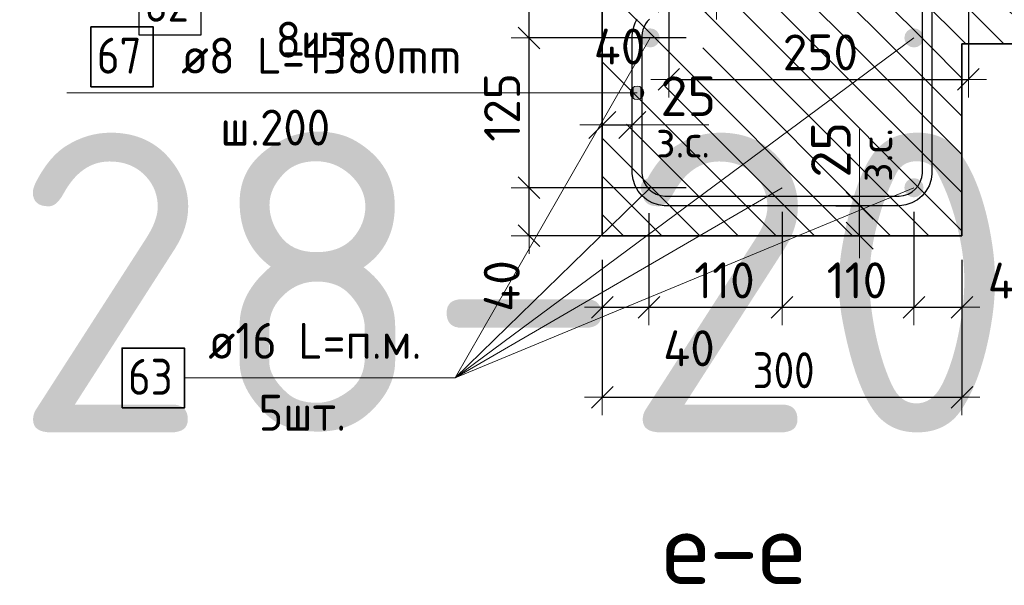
# Model space of a CAD drawing. Header units: metres. Extents: x -38 to 97, y -15 to 21.
# Tile 69 of 132: x 71.721 to 72.543, y 3.819 to 4.291. Entities that reach past the tile are written whole.
import ezdxf

# ---------------------------------------------------------------- set-up
doc = ezdxf.new("R2010")
doc.units = ezdxf.units.M
doc.header["$PDMODE"] = 65
for name, color, linetype, lineweight in [('XR$3$Арм.стержн.горизонт. 1', 180, 'Continuous', 35), ('XR$3$Размерная линия (1)', 7, 'Continuous', 13), ('XR$5$Арм.стержн. Арматура края', 96, 'Continuous', 35), ('XR$5$Арм.стержн.горизонт. 1', 180, 'Continuous', 35), ('XR$5$Размерная линия (1)', 7, 'Continuous', 13), ('XR$5$Размерная линия_ общее', 7, 'Continuous', 13)]:
    doc.layers.add(name, color=color, linetype=linetype, lineweight=lineweight)
doc.styles.add('ISOCPEUR', font='txt')
doc.dimstyles.new('DIMSTYLE_11', dxfattribs={"dimtxt": 0.033, "dimasz": 0.0375, "dimexe": 0, "dimexo": 0, "dimgap": 0.0165, "dimtad": 2, "dimdec": 0, "dimlfac": 1000, "dimrnd": 1, "dimzin": 12, "dimdsep": 46, "dimtxsty": 'ISOCPEUR', "dimblk1": 'ALL_ML_STRICH', "dimblk2": 'ALL_ML_STRICH', "dimsah": 1, "dimcen": 0, "dimclrd": 7, "dimclre": 256, "dimclrt": 7, "dimadec": 0, "dimazin": 0, "dimtfac": 1, "dimtdec": 0, "dimtix": 1, "dimtmove": 2, "dimatfit": 3, "dimfxl": 0, "dimtvp": 1.2, "dimtzin": 0, "dimlwd": 0, "dimlwe": -3, "dimarcsym": 0})
doc.dimstyles.new('DIMSTYLE_12', dxfattribs={"dimtxt": 0.03, "dimasz": 0.03, "dimexe": 0, "dimexo": 0, "dimgap": 0.015, "dimtad": 2, "dimdec": 0, "dimlfac": 1000, "dimrnd": 1, "dimzin": 12, "dimdsep": 46, "dimtxsty": 'ISOCPEUR', "dimblk1": 'ALL_ML_STRICH', "dimblk2": 'ALL_ML_STRICH', "dimsah": 1, "dimcen": 0, "dimclrd": 7, "dimclre": 256, "dimclrt": 7, "dimadec": 0, "dimazin": 0, "dimtfac": 1, "dimtdec": 0, "dimtix": 1, "dimtmove": 2, "dimatfit": 3, "dimfxl": 0, "dimtzin": 0, "dimlwd": 0, "dimlwe": -3, "dimarcsym": 0})
doc.dimstyles.new('DIMSTYLE_16', dxfattribs={"dimtxt": 0.03, "dimasz": 0.03, "dimexe": 0, "dimexo": 0, "dimgap": 0.015, "dimtad": 0, "dimdec": 0, "dimlfac": 1000, "dimrnd": 1, "dimzin": 12, "dimdsep": 46, "dimtxsty": 'ISOCPEUR', "dimblk1": 'ALL_ML_STRICH', "dimblk2": 'ALL_ML_STRICH', "dimsah": 1, "dimcen": 0, "dimclrd": 7, "dimclre": 256, "dimclrt": 7, "dimadec": 0, "dimazin": 0, "dimtfac": 1, "dimtdec": 0, "dimtix": 1, "dimtmove": 2, "dimatfit": 3, "dimfxl": 0, "dimtvp": 1.2, "dimtzin": 0, "dimlwd": 0, "dimlwe": -3, "dimarcsym": 0})
doc.dimstyles.new('DIMSTYLE_23', dxfattribs={"dimtxt": 0.03, "dimasz": 0.03, "dimexe": 0, "dimexo": 0, "dimgap": 0.015, "dimtad": 2, "dimdec": 0, "dimlfac": 1000, "dimrnd": 5, "dimzin": 12, "dimdsep": 46, "dimtxsty": 'ISOCPEUR', "dimblk1": 'ALL_ML_STRICH', "dimblk2": 'ALL_ML_STRICH', "dimsah": 1, "dimcen": 0, "dimclrd": 7, "dimclre": 256, "dimclrt": 7, "dimadec": 0, "dimazin": 0, "dimtfac": 1, "dimtdec": 0, "dimtix": 1, "dimtmove": 2, "dimatfit": 3, "dimfxl": 0, "dimtvp": 1.2, "dimtzin": 0, "dimlwd": 0, "dimlwe": -3, "dimarcsym": 0})
doc.dimstyles.new('DIMSTYLE_24', dxfattribs={"dimtxt": 0.03, "dimasz": 0.03, "dimexe": 0, "dimexo": 0, "dimgap": 0.015, "dimtad": 2, "dimdec": 0, "dimlfac": 1000, "dimrnd": 5, "dimzin": 12, "dimdsep": 46, "dimtxsty": 'ISOCPEUR', "dimblk1": 'ALL_ML_STRICH', "dimblk2": 'ALL_ML_STRICH', "dimsah": 1, "dimcen": 0, "dimclrd": 7, "dimclre": 256, "dimclrt": 7, "dimadec": 0, "dimazin": 0, "dimtfac": 1, "dimtdec": 0, "dimtix": 1, "dimtmove": 2, "dimatfit": 3, "dimfxl": 0, "dimtzin": 0, "dimlwd": 0, "dimlwe": -3, "dimarcsym": 0})
doc.dimstyles.new('DIMSTYLE_32', dxfattribs={"dimtxt": 0.03, "dimasz": 0.03, "dimexe": 0, "dimexo": 0, "dimgap": 0.015, "dimtad": 0, "dimdec": 0, "dimlfac": 1000, "dimrnd": 5, "dimzin": 12, "dimdsep": 46, "dimtxsty": 'ISOCPEUR', "dimblk1": 'ALL_ML_STRICH', "dimblk2": 'ALL_ML_STRICH', "dimsah": 1, "dimcen": 0, "dimclrd": 7, "dimclre": 256, "dimclrt": 7, "dimadec": 0, "dimazin": 0, "dimtfac": 1, "dimtdec": 0, "dimtix": 1, "dimtmove": 2, "dimatfit": 3, "dimfxl": 0, "dimtvp": 1.2, "dimtzin": 0, "dimlwd": 0, "dimlwe": -3, "dimarcsym": 0})
pattern_1 = [(135, (0, 0), (-0.031819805, -0.031819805), [0.4, -0.05, 0, -0.05]), (135, (-0.01591, -0.01591), (-0.031819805, -0.031819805), [0.8, -0.1, 0.1, -0.1])]

# ---------------------------------------------------------------- blocks, each defined once
blk = doc.blocks.new('ALL_ML_STRICH')
at = {"color": 0, "linetype": 'ByBlock', "lineweight": -2}
for p, q in [((0, -0.5), (0, 0.5)), ((-0.3, -0.3), (0.3, 0.3)), ((-1, 0), (0.5, 0))]:
    blk.add_line(p, q, dxfattribs=at)
blk = doc.blocks.new('*D81')
at = {"layer": 'DEFPOINTS', "color": 7, "linetype": 'Continuous', "lineweight": 13, "transparency": 33554687}
for p in [(72.26266, 4.38139), (72.51262, 4.38139), (72.26266, 4.24116)]:
    blk.add_point(p, dxfattribs=at)
at = {"layer": 'XR$3$Размерная линия (1)', "color": 9, "linetype": 'Continuous', "lineweight": -2, "true_color": 0xc7c7c7, "transparency": 33554687}
for p, q in [((72.26266, 4.36139), (72.26266, 4.24116)), ((72.51262, 4.36139), (72.51262, 4.24116))]:
    blk.add_line(p, q, dxfattribs=at)
at = {"layer": 'XR$3$Размерная линия (1)', "color": 7, "linetype": 'Continuous', "lineweight": -2, "transparency": 33554687}
blk.add_line((72.26266, 4.24116), (72.51262, 4.24116), dxfattribs=at)
at = {"layer": 'XR$3$Размерная линия (1)', "color": 7, "linetype": 'Continuous', "lineweight": 13, "transparency": 33554687, "xscale": 0.03, "yscale": 0.03, "zscale": 0.03, "rotation": 180}
blk.add_blockref('ALL_ML_STRICH', (72.26266, 4.24116), dxfattribs=at)
at = {"layer": 'XR$3$Размерная линия (1)', "color": 7, "linetype": 'Continuous', "lineweight": 13, "transparency": 33554687, "xscale": 0.03, "yscale": 0.03, "zscale": 0.03}
blk.add_blockref('ALL_ML_STRICH', (72.51262, 4.24116), dxfattribs=at)
at = {"layer": 'XR$3$Размерная линия (1)', "color": 7, "linetype": 'Continuous', "lineweight": 13, "transparency": 33554687, "insert": (72.38914, 4.26366), "char_height": 0.03, "width": 0.09, "attachment_point": 5, "style": 'ISOCPEUR'}
blk.add_mtext('\\A1;{250}', dxfattribs=at)
blk = doc.blocks.new('*D87')
at = {"layer": 'DEFPOINTS', "color": 7, "linetype": 'Continuous', "lineweight": 13, "transparency": 33554687}
for p in [(72.30259, 4.42139), (72.26266, 4.38139), (72.26266, 4.30616)]:
    blk.add_point(p, dxfattribs=at)
at = {"layer": 'XR$3$Размерная линия (1)', "color": 9, "linetype": 'Continuous', "lineweight": -2, "true_color": 0xc7c7c7, "transparency": 33554687}
for p, q in [((72.30259, 4.40139), (72.30259, 4.30616)), ((72.26266, 4.36139), (72.26266, 4.30616))]:
    blk.add_line(p, q, dxfattribs=at)
at = {"layer": 'XR$3$Размерная линия (1)', "color": 7, "linetype": 'Continuous', "lineweight": -2, "transparency": 33554687}
blk.add_line((72.26266, 4.30616), (72.30259, 4.30616), dxfattribs=at)
at = {"layer": 'XR$3$Размерная линия (1)', "color": 7, "linetype": 'Continuous', "lineweight": 13, "transparency": 33554687, "xscale": 0.03, "yscale": 0.03, "zscale": 0.03, "rotation": 180}
blk.add_blockref('ALL_ML_STRICH', (72.26266, 4.30616), dxfattribs=at)
at = {"layer": 'XR$3$Размерная линия (1)', "color": 7, "linetype": 'Continuous', "lineweight": 13, "transparency": 33554687, "xscale": 0.03, "yscale": 0.03, "zscale": 0.03}
blk.add_blockref('ALL_ML_STRICH', (72.30259, 4.30616), dxfattribs=at)
at = {"layer": 'XR$3$Размерная линия (1)', "color": 7, "linetype": 'Continuous', "lineweight": 13, "transparency": 33554687, "insert": (72.22158, 4.26855), "char_height": 0.03, "width": 0.06, "attachment_point": 5, "style": 'ISOCPEUR'}
blk.add_mtext('\\A1;{40}', dxfattribs=at)
blk = doc.blocks.new('*D729')
at = {"layer": 'DEFPOINTS', "color": 7, "linetype": 'Continuous', "lineweight": 13, "transparency": 33554687}
for p in [(72.3819, 4.13578), (72.3869, 4.11078), (72.42189, 4.11078)]:
    blk.add_point(p, dxfattribs=at)
at = {"layer": 'XR$5$Размерная линия_ общее', "color": 253, "linetype": 'Continuous', "lineweight": -2, "true_color": 0xa0a0a0, "transparency": 33554687}
for p, q in [((72.4019, 4.13578), (72.42189, 4.13578)), ((72.4069, 4.11078), (72.42189, 4.11078))]:
    blk.add_line(p, q, dxfattribs=at)
at = {"layer": 'XR$5$Размерная линия_ общее', "color": 7, "linetype": 'Continuous', "lineweight": -2, "transparency": 33554687}
blk.add_line((72.42189, 4.11078), (72.42189, 4.13578), dxfattribs=at)
at = {"layer": 'XR$5$Размерная линия_ общее', "color": 7, "linetype": 'Continuous', "lineweight": 13, "transparency": 33554687, "xscale": 0.0375, "yscale": 0.0375, "zscale": 0.0375}
for p, rotation in [((72.42189, 4.13578), 90), ((72.42189, 4.11078), 270)]:
    blk.add_blockref('ALL_ML_STRICH', p, dxfattribs=dict(at, rotation=rotation))
at = {"layer": 'XR$5$Размерная линия_ общее', "color": 7, "linetype": 'Continuous', "lineweight": 13, "transparency": 33554687, "insert": (72.4221, 4.15556), "char_height": 0.027, "width": 0.00135, "attachment_point": 1, "rotation": 90, "line_spacing_factor": 0.60241, "style": 'ISOCPEUR'}
blk.add_mtext('з.с.', dxfattribs=at)
at = {"layer": 'XR$5$Размерная линия_ общее', "color": 7, "linetype": 'Continuous', "lineweight": 13, "transparency": 33554687, "insert": (72.39789, 4.18251), "char_height": 0.033, "width": 0.066, "attachment_point": 5, "rotation": 90, "style": 'ISOCPEUR'}
blk.add_mtext('\\A1;{25}', dxfattribs=at)
blk = doc.blocks.new('*D863')
at = {"layer": 'DEFPOINTS', "color": 7, "linetype": 'Continuous', "lineweight": 13, "transparency": 33554687}
for p in [(72.2072, 4.11078), (72.5072, 4.11078), (72.2072, 3.97602)]:
    blk.add_point(p, dxfattribs=at)
at = {"layer": 'XR$5$Размерная линия (1)', "color": 9, "linetype": 'Continuous', "lineweight": -2, "true_color": 0xc7c7c7, "transparency": 33554687}
for p, q in [((72.2072, 4.09078), (72.2072, 3.97602)), ((72.5072, 4.09078), (72.5072, 3.97602))]:
    blk.add_line(p, q, dxfattribs=at)
at = {"layer": 'XR$5$Размерная линия (1)', "color": 7, "linetype": 'Continuous', "lineweight": -2, "transparency": 33554687}
blk.add_line((72.2072, 3.97602), (72.5072, 3.97602), dxfattribs=at)
at = {"layer": 'XR$5$Размерная линия (1)', "color": 7, "linetype": 'Continuous', "lineweight": 13, "transparency": 33554687, "xscale": 0.03, "yscale": 0.03, "zscale": 0.03, "rotation": 180}
blk.add_blockref('ALL_ML_STRICH', (72.2072, 3.97602), dxfattribs=at)
at = {"layer": 'XR$5$Размерная линия (1)', "color": 7, "linetype": 'Continuous', "lineweight": 13, "transparency": 33554687, "xscale": 0.03, "yscale": 0.03, "zscale": 0.03}
blk.add_blockref('ALL_ML_STRICH', (72.5072, 3.97602), dxfattribs=at)
at = {"layer": 'XR$5$Размерная линия (1)', "color": 7, "linetype": 'Continuous', "lineweight": 13, "transparency": 33554687, "insert": (72.35845, 3.99852), "char_height": 0.03, "width": 0.075, "attachment_point": 5, "style": 'ISOCPEUR'}
blk.add_mtext('\\W0.83;\\A1;{300}', dxfattribs=at)
blk = doc.blocks.new('*D864')
at = {"layer": 'DEFPOINTS', "color": 7, "linetype": 'Continuous', "lineweight": 13, "transparency": 33554687}
for p in [(72.24606, 4.14965), (72.2072, 4.11078), (72.2072, 4.05102)]:
    blk.add_point(p, dxfattribs=at)
at = {"layer": 'XR$5$Размерная линия (1)', "color": 9, "linetype": 'Continuous', "lineweight": -2, "true_color": 0xc7c7c7, "transparency": 33554687}
for p, q in [((72.24606, 4.12965), (72.24606, 4.05102)), ((72.2072, 4.09078), (72.2072, 4.05102))]:
    blk.add_line(p, q, dxfattribs=at)
at = {"layer": 'XR$5$Размерная линия (1)', "color": 7, "linetype": 'Continuous', "lineweight": -2, "transparency": 33554687}
blk.add_line((72.2072, 4.05102), (72.24606, 4.05102), dxfattribs=at)
at = {"layer": 'XR$5$Размерная линия (1)', "color": 7, "linetype": 'Continuous', "lineweight": 13, "transparency": 33554687, "xscale": 0.03, "yscale": 0.03, "zscale": 0.03, "rotation": 180}
blk.add_blockref('ALL_ML_STRICH', (72.2072, 4.05102), dxfattribs=at)
at = {"layer": 'XR$5$Размерная линия (1)', "color": 7, "linetype": 'Continuous', "lineweight": 13, "transparency": 33554687, "xscale": 0.03, "yscale": 0.03, "zscale": 0.03}
blk.add_blockref('ALL_ML_STRICH', (72.24606, 4.05102), dxfattribs=at)
at = {"layer": 'XR$5$Размерная линия (1)', "color": 7, "linetype": 'Continuous', "lineweight": 13, "transparency": 33554687, "insert": (72.27952, 4.01683), "char_height": 0.03, "width": 0.06, "attachment_point": 5, "style": 'ISOCPEUR'}
blk.add_mtext('\\A1;{40}', dxfattribs=at)
blk = doc.blocks.new('*D865')
at = {"layer": 'DEFPOINTS', "color": 7, "linetype": 'Continuous', "lineweight": 13, "transparency": 33554687}
for p in [(72.24606, 4.14965), (72.35712, 4.15078), (72.24606, 4.05102)]:
    blk.add_point(p, dxfattribs=at)
at = {"layer": 'XR$5$Размерная линия (1)', "color": 9, "linetype": 'Continuous', "lineweight": -2, "true_color": 0xc7c7c7, "transparency": 33554687}
for p, q in [((72.24606, 4.12965), (72.24606, 4.05102)), ((72.35712, 4.13078), (72.35712, 4.05102))]:
    blk.add_line(p, q, dxfattribs=at)
at = {"layer": 'XR$5$Размерная линия (1)', "color": 7, "linetype": 'Continuous', "lineweight": -2, "transparency": 33554687}
blk.add_line((72.24606, 4.05102), (72.35712, 4.05102), dxfattribs=at)
at = {"layer": 'XR$5$Размерная линия (1)', "color": 7, "linetype": 'Continuous', "lineweight": 13, "transparency": 33554687, "xscale": 0.03, "yscale": 0.03, "zscale": 0.03, "rotation": 180}
blk.add_blockref('ALL_ML_STRICH', (72.24606, 4.05102), dxfattribs=at)
at = {"layer": 'XR$5$Размерная линия (1)', "color": 7, "linetype": 'Continuous', "lineweight": 13, "transparency": 33554687, "xscale": 0.03, "yscale": 0.03, "zscale": 0.03}
blk.add_blockref('ALL_ML_STRICH', (72.35712, 4.05102), dxfattribs=at)
at = {"layer": 'XR$5$Размерная линия (1)', "color": 7, "linetype": 'Continuous', "lineweight": 13, "transparency": 33554687, "insert": (72.30909, 4.07352), "char_height": 0.03, "width": 0.09, "attachment_point": 5, "style": 'ISOCPEUR'}
blk.add_mtext('\\A1;{110}', dxfattribs=at)
blk = doc.blocks.new('*D866')
at = {"layer": 'DEFPOINTS', "color": 7, "linetype": 'Continuous', "lineweight": 13, "transparency": 33554687}
for p in [(72.35712, 4.15078), (72.4672, 4.15078), (72.35712, 4.05102)]:
    blk.add_point(p, dxfattribs=at)
at = {"layer": 'XR$5$Размерная линия (1)', "color": 9, "linetype": 'Continuous', "lineweight": -2, "true_color": 0xc7c7c7, "transparency": 33554687}
for p, q in [((72.35712, 4.13078), (72.35712, 4.05102)), ((72.4672, 4.13078), (72.4672, 4.05102))]:
    blk.add_line(p, q, dxfattribs=at)
at = {"layer": 'XR$5$Размерная линия (1)', "color": 7, "linetype": 'Continuous', "lineweight": -2, "transparency": 33554687}
blk.add_line((72.35712, 4.05102), (72.4672, 4.05102), dxfattribs=at)
at = {"layer": 'XR$5$Размерная линия (1)', "color": 7, "linetype": 'Continuous', "lineweight": 13, "transparency": 33554687, "xscale": 0.03, "yscale": 0.03, "zscale": 0.03, "rotation": 180}
blk.add_blockref('ALL_ML_STRICH', (72.35712, 4.05102), dxfattribs=at)
at = {"layer": 'XR$5$Размерная линия (1)', "color": 7, "linetype": 'Continuous', "lineweight": 13, "transparency": 33554687, "xscale": 0.03, "yscale": 0.03, "zscale": 0.03}
blk.add_blockref('ALL_ML_STRICH', (72.4672, 4.05102), dxfattribs=at)
at = {"layer": 'XR$5$Размерная линия (1)', "color": 7, "linetype": 'Continuous', "lineweight": 13, "transparency": 33554687, "insert": (72.41966, 4.07352), "char_height": 0.03, "width": 0.09, "attachment_point": 5, "style": 'ISOCPEUR'}
blk.add_mtext('\\A1;{110}', dxfattribs=at)
blk = doc.blocks.new('*D867')
at = {"layer": 'DEFPOINTS', "color": 7, "linetype": 'Continuous', "lineweight": 13, "transparency": 33554687}
for p in [(72.4672, 4.15078), (72.5072, 4.11078), (72.4672, 4.05102)]:
    blk.add_point(p, dxfattribs=at)
at = {"layer": 'XR$5$Размерная линия (1)', "color": 9, "linetype": 'Continuous', "lineweight": -2, "true_color": 0xc7c7c7, "transparency": 33554687}
for p, q in [((72.4672, 4.13078), (72.4672, 4.05102)), ((72.5072, 4.09078), (72.5072, 4.05102))]:
    blk.add_line(p, q, dxfattribs=at)
at = {"layer": 'XR$5$Размерная линия (1)', "color": 7, "linetype": 'Continuous', "lineweight": -2, "transparency": 33554687}
blk.add_line((72.4672, 4.05102), (72.5072, 4.05102), dxfattribs=at)
at = {"layer": 'XR$5$Размерная линия (1)', "color": 7, "linetype": 'Continuous', "lineweight": 13, "transparency": 33554687, "xscale": 0.03, "yscale": 0.03, "zscale": 0.03, "rotation": 180}
blk.add_blockref('ALL_ML_STRICH', (72.4672, 4.05102), dxfattribs=at)
at = {"layer": 'XR$5$Размерная линия (1)', "color": 7, "linetype": 'Continuous', "lineweight": 13, "transparency": 33554687, "xscale": 0.03, "yscale": 0.03, "zscale": 0.03}
blk.add_blockref('ALL_ML_STRICH', (72.5072, 4.05102), dxfattribs=at)
at = {"layer": 'XR$5$Размерная линия (1)', "color": 7, "linetype": 'Continuous', "lineweight": 13, "transparency": 33554687, "insert": (72.55028, 4.07331), "char_height": 0.03, "width": 0.06, "attachment_point": 5, "style": 'ISOCPEUR'}
blk.add_mtext('\\A1;{40}', dxfattribs=at)
blk = doc.blocks.new('*D868')
at = {"layer": 'DEFPOINTS', "color": 7, "linetype": 'Continuous', "lineweight": 13, "transparency": 33554687}
for p in [(72.29712, 4.15078), (72.14607, 4.11078), (72.2572, 4.11078)]:
    blk.add_point(p, dxfattribs=at)
at = {"layer": 'XR$5$Размерная линия (1)', "color": 9, "linetype": 'Continuous', "lineweight": -2, "true_color": 0xc7c7c7, "transparency": 33554687}
for p, q in [((72.27712, 4.15078), (72.14607, 4.15078)), ((72.2372, 4.11078), (72.14607, 4.11078))]:
    blk.add_line(p, q, dxfattribs=at)
at = {"layer": 'XR$5$Размерная линия (1)', "color": 7, "linetype": 'Continuous', "lineweight": -2, "transparency": 33554687}
blk.add_line((72.14607, 4.11078), (72.14607, 4.15078), dxfattribs=at)
at = {"layer": 'XR$5$Размерная линия (1)', "color": 7, "linetype": 'Continuous', "lineweight": 13, "transparency": 33554687, "xscale": 0.03, "yscale": 0.03, "zscale": 0.03}
for p, rotation in [((72.14607, 4.15078), 90), ((72.14607, 4.11078), 270)]:
    blk.add_blockref('ALL_ML_STRICH', p, dxfattribs=dict(at, rotation=rotation))
at = {"layer": 'XR$5$Размерная линия (1)', "color": 7, "linetype": 'Continuous', "lineweight": 13, "transparency": 33554687, "insert": (72.12328, 4.0688), "char_height": 0.03, "width": 0.06, "attachment_point": 5, "rotation": 90, "style": 'ISOCPEUR'}
blk.add_mtext('\\A1;{40}', dxfattribs=at)
blk = doc.blocks.new('*D869')
at = {"layer": 'DEFPOINTS', "color": 7, "linetype": 'Continuous', "lineweight": 13, "transparency": 33554687}
for p in [(72.29712, 4.27578), (72.14607, 4.15078), (72.29712, 4.15078)]:
    blk.add_point(p, dxfattribs=at)
at = {"layer": 'XR$5$Размерная линия (1)', "color": 9, "linetype": 'Continuous', "lineweight": -2, "true_color": 0xc7c7c7, "transparency": 33554687}
for p, q in [((72.27712, 4.27578), (72.14607, 4.27578)), ((72.27712, 4.15078), (72.14607, 4.15078))]:
    blk.add_line(p, q, dxfattribs=at)
at = {"layer": 'XR$5$Размерная линия (1)', "color": 7, "linetype": 'Continuous', "lineweight": -2, "transparency": 33554687}
blk.add_line((72.14607, 4.15078), (72.14607, 4.27578), dxfattribs=at)
at = {"layer": 'XR$5$Размерная линия (1)', "color": 7, "linetype": 'Continuous', "lineweight": 13, "transparency": 33554687, "xscale": 0.03, "yscale": 0.03, "zscale": 0.03}
for p, rotation in [((72.14607, 4.27578), 90), ((72.14607, 4.15078), 270)]:
    blk.add_blockref('ALL_ML_STRICH', p, dxfattribs=dict(at, rotation=rotation))
at = {"layer": 'XR$5$Размерная линия (1)', "color": 7, "linetype": 'Continuous', "lineweight": 13, "transparency": 33554687, "insert": (72.12357, 4.21778), "char_height": 0.03, "width": 0.09, "attachment_point": 5, "rotation": 90, "style": 'ISOCPEUR'}
blk.add_mtext('\\A1;{125}', dxfattribs=at)
blk = doc.blocks.new('*D870')
at = {"layer": 'DEFPOINTS', "color": 7, "linetype": 'Continuous', "lineweight": 13, "transparency": 33554687}
for p in [(72.2072, 4.31078), (72.14607, 4.27578), (72.29712, 4.27578)]:
    blk.add_point(p, dxfattribs=at)
at = {"layer": 'XR$5$Размерная линия (1)', "color": 9, "linetype": 'Continuous', "lineweight": -2, "true_color": 0xc7c7c7, "transparency": 33554687}
for p, q in [((72.1872, 4.31078), (72.14607, 4.31078)), ((72.27712, 4.27578), (72.14607, 4.27578))]:
    blk.add_line(p, q, dxfattribs=at)
at = {"layer": 'XR$5$Размерная линия (1)', "color": 7, "linetype": 'Continuous', "lineweight": -2, "transparency": 33554687}
blk.add_line((72.14607, 4.27578), (72.14607, 4.31078), dxfattribs=at)
at = {"layer": 'XR$5$Размерная линия (1)', "color": 7, "linetype": 'Continuous', "lineweight": 13, "transparency": 33554687, "xscale": 0.03, "yscale": 0.03, "zscale": 0.03}
for p, rotation in [((72.14607, 4.31078), 90), ((72.14607, 4.27578), 270)]:
    blk.add_blockref('ALL_ML_STRICH', p, dxfattribs=dict(at, rotation=rotation))
at = {"layer": 'XR$5$Размерная линия (1)', "color": 7, "linetype": 'Continuous', "lineweight": 13, "transparency": 33554687, "insert": (72.12342, 4.34742), "char_height": 0.03, "width": 0.06, "attachment_point": 5, "rotation": 90, "style": 'ISOCPEUR'}
blk.add_mtext('\\A1;{35}', dxfattribs=at)
blk = doc.blocks.new('*D871')
at = {"layer": 'DEFPOINTS', "color": 7, "linetype": 'Continuous', "lineweight": 13, "transparency": 33554687}
for p in [(72.2072, 4.20315), (72.2072, 4.16817), (72.2322, 4.16317)]:
    blk.add_point(p, dxfattribs=at)
at = {"layer": 'XR$5$Размерная линия_ общее', "color": 253, "linetype": 'Continuous', "lineweight": -2, "true_color": 0xa0a0a0, "transparency": 33554687}
for p, q in [((72.2072, 4.18817), (72.2072, 4.20315)), ((72.2322, 4.18317), (72.2322, 4.20315))]:
    blk.add_line(p, q, dxfattribs=at)
at = {"layer": 'XR$5$Размерная линия_ общее', "color": 7, "linetype": 'Continuous', "lineweight": -2, "transparency": 33554687}
blk.add_line((72.2072, 4.20315), (72.2322, 4.20315), dxfattribs=at)
at = {"layer": 'XR$5$Размерная линия_ общее', "color": 7, "linetype": 'Continuous', "lineweight": 13, "transparency": 33554687, "xscale": 0.0375, "yscale": 0.0375, "zscale": 0.0375, "rotation": 180}
blk.add_blockref('ALL_ML_STRICH', (72.2072, 4.20315), dxfattribs=at)
at = {"layer": 'XR$5$Размерная линия_ общее', "color": 7, "linetype": 'Continuous', "lineweight": 13, "transparency": 33554687, "xscale": 0.0375, "yscale": 0.0375, "zscale": 0.0375}
blk.add_blockref('ALL_ML_STRICH', (72.2322, 4.20315), dxfattribs=at)
at = {"layer": 'XR$5$Размерная линия_ общее', "color": 7, "linetype": 'Continuous', "lineweight": 13, "transparency": 33554687, "insert": (72.27892, 4.22715), "char_height": 0.033, "width": 0.066, "attachment_point": 5, "style": 'ISOCPEUR'}
blk.add_mtext('\\A1;{25}', dxfattribs=at)
at = {"layer": 'XR$5$Размерная линия_ общее', "color": 7, "linetype": 'Continuous', "lineweight": 13, "transparency": 33554687, "insert": (72.25197, 4.20294), "char_height": 0.027, "width": 0.00135, "attachment_point": 1, "line_spacing_factor": 0.60241, "style": 'ISOCPEUR'}
blk.add_mtext('з.с.', dxfattribs=at)

msp = doc.modelspace()

# ---------------------------------------------------------------- hatches: boundary and pattern name
at = {"linetype": 'Continuous', "lineweight": 13, "transparency": 33554687}
h = msp.add_hatch(dxfattribs=at)
h.set_pattern_fill('__________540', scale=0.015, style=0, pattern_type=2)
h.set_pattern_definition(pattern_1)
h.paths.add_polyline_path([(72.2872, 4.47078), (72.2872, 4.35078), (72.2072, 4.31078), (72.2072, 4.27078), (72.89885, 4.27078), (72.89885, 4.47078)], flags=0)
h = msp.add_hatch(dxfattribs=at)
h.set_pattern_fill('__________540', scale=0.015, style=0, pattern_type=2)
h.set_pattern_definition(pattern_1)
h.paths.add_polyline_path([(72.5072, 4.27078), (72.2072, 4.27078), (72.2072, 4.11078), (72.5072, 4.11078)], flags=0)
at = {"layer": 'XR$5$Арм.стержн. Арматура края', "linetype": 'Continuous', "lineweight": 13, "transparency": 33554687}
for points in [[(72.23136, 4.22717), (72.23136, 4.23279), (72.23057, 4.22998)], [(72.23136, 4.23279), (72.23338, 4.22514), (72.23338, 4.23482)], [(72.23136, 4.23279), (72.23136, 4.22717), (72.23338, 4.22514)], [(72.23338, 4.23482), (72.2362, 4.22435), (72.2362, 4.23561)], [(72.23338, 4.23482), (72.23338, 4.22514), (72.2362, 4.22435)], [(72.2362, 4.23561), (72.2362, 4.22435), (72.23901, 4.22514)], [(72.2362, 4.23561), (72.23901, 4.22514), (72.23901, 4.23482)], [(72.23901, 4.23482), (72.23901, 4.22514), (72.24103, 4.22717)], [(72.23901, 4.23482), (72.24103, 4.22717), (72.24103, 4.23279)], [(72.24103, 4.23279), (72.24103, 4.22717), (72.24182, 4.22998)]]:
    msp.add_hatch(color=7, dxfattribs=at).paths.add_polyline_path(points)
at = {"layer": 'XR$5$Арм.стержн.горизонт. 1', "linetype": 'Continuous', "lineweight": 50, "transparency": 33554687}
for points in [[(72.25512, 4.27578), (72.25451, 4.27885), (72.25278, 4.28144), (72.25018, 4.28317), (72.24712, 4.28378), (72.24406, 4.28317), (72.24146, 4.28144), (72.23973, 4.27885), (72.23912, 4.27578), (72.23973, 4.27272), (72.24146, 4.27013), (72.24406, 4.26839), (72.24712, 4.26778), (72.25018, 4.26839), (72.25278, 4.27013), (72.25451, 4.27272)], [(72.4752, 4.27578), (72.47459, 4.27885), (72.47285, 4.28144), (72.47026, 4.28317), (72.4672, 4.28378), (72.46413, 4.28317), (72.46154, 4.28144), (72.4598, 4.27885), (72.4592, 4.27578), (72.4598, 4.27272), (72.46154, 4.27013), (72.46413, 4.26839), (72.4672, 4.26778), (72.47026, 4.26839), (72.47285, 4.27013), (72.47459, 4.27272)], [(72.25512, 4.15078), (72.25451, 4.15385), (72.25278, 4.15644), (72.25018, 4.15817), (72.24712, 4.15878), (72.24406, 4.15817), (72.24146, 4.15644), (72.23973, 4.15385), (72.23912, 4.15078), (72.23973, 4.14772), (72.24146, 4.14513), (72.24406, 4.14339), (72.24712, 4.14278), (72.25018, 4.14339), (72.25278, 4.14513), (72.25451, 4.14772)], [(72.36512, 4.15078), (72.36451, 4.15385), (72.36278, 4.15644), (72.36018, 4.15817), (72.35712, 4.15878), (72.35406, 4.15817), (72.35146, 4.15644), (72.34973, 4.15385), (72.34912, 4.15078), (72.34973, 4.14772), (72.35146, 4.14513), (72.35406, 4.14339), (72.35712, 4.14278), (72.36018, 4.14339), (72.36278, 4.14513), (72.36451, 4.14772)], [(72.4752, 4.15078), (72.47459, 4.15385), (72.47285, 4.15644), (72.47026, 4.15817), (72.4672, 4.15878), (72.46413, 4.15817), (72.46154, 4.15644), (72.4598, 4.15385), (72.4592, 4.15078), (72.4598, 4.14772), (72.46154, 4.14513), (72.46413, 4.14339), (72.4672, 4.14278), (72.47026, 4.14339), (72.47285, 4.14513), (72.47459, 4.14772)]]:
    msp.add_hatch(color=7, dxfattribs=at).paths.add_polyline_path(points)

# ---------------------------------------------------------------- linework, layer by layer
at = {"color": 7, "linetype": 'Continuous', "lineweight": 35, "transparency": 33554687}
for p, q in [((72.2072, 4.31078), (72.2072, 4.27078)), ((72.2072, 4.27078), (72.2072, 4.11078)), ((72.5072, 4.27078), (72.89885, 4.27078)), ((72.5072, 4.11078), (72.5072, 4.27078)), ((72.2072, 4.11078), (72.5072, 4.11078))]:
    msp.add_line(p, q, dxfattribs=at)
at = {"color": 7, "linetype": 'Continuous', "lineweight": 13, "transparency": 33554687}
for p, q in [((72.2322, 4.20315), (72.2962, 4.20315)), ((72.42189, 4.13578), (72.42189, 4.19978))]:
    msp.add_line(p, q, dxfattribs=at)
at = {"layer": 'XR$3$Арм.стержн.горизонт. 1', "color": 7, "linetype": 'Continuous', "lineweight": 25, "transparency": 33554687}
msp.add_lwpolyline([(71.82058, 4.2783), (71.87258, 4.2783), (71.87258, 4.3283), (71.82058, 4.3283), (71.82058, 4.2783)], dxfattribs=at)
at = {"layer": 'XR$5$Арм.стержн. Арматура края', "color": 7, "linetype": 'Continuous', "lineweight": 13, "transparency": 33554687}
for p, q in [((72.2362, 4.23561), (72.2362, 4.23561)), ((71.76055, 4.22998), (72.13355, 4.22998)), ((72.13355, 4.22998), (72.2362, 4.22998)), ((72.23057, 4.22998), (72.23057, 4.22998)), ((72.2362, 4.22435), (72.2362, 4.22435)), ((72.24182, 4.22998), (72.24182, 4.22998))]:
    msp.add_line(p, q, dxfattribs=at)
at = {"layer": 'XR$5$Арм.стержн. Арматура края', "color": 40, "linetype": 'Continuous', "lineweight": 25, "transparency": 33554687}
for points in [[(72.4822, 4.37078), (72.4822, 4.16246), (72.48152, 4.15758), (72.47984, 4.1525), (72.47722, 4.14782), (72.47401, 4.14397), (72.47016, 4.14076), (72.46548, 4.13814), (72.4604, 4.13646), (72.45552, 4.13578), (72.25887, 4.13578), (72.25399, 4.13646), (72.24891, 4.13814), (72.24424, 4.14076), (72.24039, 4.14397), (72.23717, 4.14782), (72.23455, 4.1525), (72.23287, 4.15758), (72.2322, 4.16246), (72.2322, 4.27782), (72.23254, 4.28134), (72.23338, 4.28496), (72.23468, 4.28844), (72.23637, 4.29162)], [(72.24649, 4.29144), (72.24468, 4.28949), (72.24319, 4.2874), (72.24199, 4.28514), (72.24105, 4.28265), (72.24046, 4.28005), (72.2402, 4.27743), (72.2402, 4.16302), (72.2407, 4.1594), (72.24191, 4.15574), (72.24378, 4.15238), (72.24606, 4.14965), (72.24879, 4.14737), (72.25215, 4.14549), (72.25581, 4.14429), (72.25943, 4.14378), (72.45496, 4.14378), (72.45858, 4.14429), (72.46224, 4.14549), (72.4656, 4.14737), (72.46833, 4.14965), (72.47061, 4.15238), (72.47248, 4.15574), (72.47369, 4.1594), (72.4742, 4.16301), (72.4742, 4.37078)]]:
    msp.add_lwpolyline(points, dxfattribs=at)
at = {"layer": 'XR$5$Арм.стержн. Арматура края', "color": 7, "linetype": 'Continuous', "lineweight": 35, "transparency": 33554687}
msp.add_lwpolyline([(71.78055, 4.23498), (71.83255, 4.23498), (71.83255, 4.28498), (71.78055, 4.28498), (71.78055, 4.23498)], dxfattribs=at)
at = {"layer": 'XR$5$Арм.стержн. Арматура края', "color": 7, "linetype": 'Continuous', "lineweight": 13, "transparency": 33554687}
msp.add_circle((72.2362, 4.22998), 0.00563, dxfattribs=at)
at = {"layer": 'XR$5$Арм.стержн.горизонт. 1', "color": 7, "linetype": 'Continuous', "lineweight": 13, "transparency": 33554687}
for p, q in [((72.08449, 3.99207), (72.24712, 4.27578)), ((72.08449, 3.99207), (72.4672, 4.27578)), ((72.08449, 3.99207), (72.24712, 4.15078)), ((72.08449, 3.99207), (72.35712, 4.15078)), ((72.08449, 3.99207), (72.4672, 4.15078)), ((71.85849, 3.99207), (72.08449, 3.99207))]:
    msp.add_line(p, q, dxfattribs=at)
at = {"layer": 'XR$5$Арм.стержн.горизонт. 1', "color": 7, "linetype": 'Continuous', "lineweight": 35, "transparency": 33554687}
msp.add_lwpolyline([(71.80649, 3.96707), (71.85849, 3.96707), (71.85849, 4.01707), (71.80649, 4.01707), (71.80649, 3.96707)], dxfattribs=at)

# ---------------------------------------------------------------- texts
at = {"color": 7, "linetype": 'Continuous', "lineweight": 35, "transparency": 33554687, "insert": (70.35063, 3.94671), "char_height": 0.25, "width": 2.7437149, "attachment_point": 7, "style": 'ISOCPEUR'}
msp.add_mtext('\\W0.96;ГОСТ 34028-2016', dxfattribs=at)
at = {"color": 7, "linetype": 'Continuous', "lineweight": 13, "transparency": 33554687, "insert": (72.37657, 3.8202), "char_height": 0.06, "width": 0.1533913, "attachment_point": 9, "style": 'ISOCPEUR'}
msp.add_mtext('\\A1;{\\fISOCPEUR|i0|b0;\\H0.060000;\\W1.000000;\\C7;е-е}\\P', dxfattribs=at)
at = {"layer": 'XR$3$Арм.стержн.горизонт. 1', "color": 7, "linetype": 'Continuous', "lineweight": 25, "transparency": 33554687, "char_height": 0.03, "attachment_point": 7, "style": 'ISOCPEUR'}
for s, insert, width in [('\\W0.87;62', (71.82558, 4.2893), 0.0550811), ('\\W0.94;8шт. ', (71.93458, 4.2593), 0.1161286)]:
    msp.add_mtext(s, dxfattribs=dict(at, insert=insert, width=width))
at = {"layer": 'XR$5$Арм.стержн. Арматура края', "color": 7, "linetype": 'Continuous', "lineweight": 25, "transparency": 33554687, "char_height": 0.03, "attachment_point": 7, "style": 'ISOCPEUR'}
for s, insert, width in [('\\W0.87;67', (71.78555, 4.24598), 0.0550812), ('\\W0.96; ø8 L=1380mm ', (71.83755, 4.24598), 0.2902696), ('\\W0.95;ш.200 ', (71.88855, 4.18598), 0.1311996)]:
    msp.add_mtext(s, dxfattribs=dict(at, insert=insert, width=width))
at = {"layer": 'XR$5$Арм.стержн.горизонт. 1', "color": 7, "linetype": 'Continuous', "lineweight": 25, "transparency": 33554687, "char_height": 0.03, "attachment_point": 7, "style": 'ISOCPEUR'}
for s, insert, width in [('\\W0.94;ø16 L=п.м.', (71.87849, 4.00807), 0.1999832), ('\\W0.87;63', (71.81149, 3.97807), 0.0550812), ('\\W0.94;5шт. ', (71.92049, 3.94807), 0.1161286)]:
    msp.add_mtext(s, dxfattribs=dict(at, insert=insert, width=width))

# ---------------------------------------------------------------- dimensions: what is measured, and where the dimension line sits
at = {"layer": 'XR$3$Размерная линия (1)', "color": 7, "linetype": 'Continuous', "lineweight": 13, "transparency": 33554687}
for base, p2, dimstyle, picture, middle in [((72.30259, 4.30616), (72.30259, 4.40139), 'DIMSTYLE_16', '*D87', (72.22158, 4.26855)), ((72.51262, 4.24116), (72.51262, 4.36139), 'DIMSTYLE_12', '*D81', (72.38914, 4.26366))]:
    dim = msp.add_linear_dim(base=base, p1=(72.26266, 4.36139), p2=p2, dimstyle=dimstyle, override={"dimpost": '<>', "dimclrd": 7, "dimclre": 9, "dimclrt": 7, "dimlwd": 0, "dimlwe": 65533}, dxfattribs=at)
    dim.commit()
    dim.dimension.update_dxf_attribs({"geometry": picture, "text_midpoint": middle, "dimtype": 160})
at = {"layer": 'XR$5$Размерная линия (1)', "color": 7, "linetype": 'Continuous', "lineweight": 13, "transparency": 33554687}
for base, p1, p2, dimstyle, picture, middle in [((72.14607, 4.31078), (72.27712, 4.27578), (72.1872, 4.31078), 'DIMSTYLE_23', '*D870', (72.12342, 4.34742)), ((72.14607, 4.27578), (72.27712, 4.15078), (72.27712, 4.27578), 'DIMSTYLE_24', '*D869', (72.12357, 4.21778)), ((72.14607, 4.15078), (72.2372, 4.11078), (72.27712, 4.15078), 'DIMSTYLE_23', '*D868', (72.12328, 4.0688))]:
    dim = msp.add_linear_dim(base=base, p1=p1, p2=p2, angle=90, dimstyle=dimstyle, override={"dimpost": '<>', "dimclrd": 7, "dimclre": 9, "dimclrt": 7, "dimlwd": 0, "dimlwe": 65533}, dxfattribs=at)
    dim.commit()
    dim.dimension.update_dxf_attribs({"geometry": picture, "text_midpoint": middle, "dimtype": 160})
for base, p1, p2, dimstyle, picture, middle in [((72.24606, 4.05102), (72.2072, 4.09078), (72.24606, 4.12965), 'DIMSTYLE_32', '*D864', (72.27952, 4.01683)), ((72.35712, 4.05102), (72.24606, 4.12965), (72.35712, 4.13078), 'DIMSTYLE_24', '*D865', (72.30909, 4.07352)), ((72.4672, 4.05102), (72.35712, 4.13078), (72.4672, 4.13078), 'DIMSTYLE_24', '*D866', (72.41966, 4.07352)), ((72.5072, 4.05102), (72.4672, 4.13078), (72.5072, 4.09078), 'DIMSTYLE_23', '*D867', (72.55028, 4.07331)), ((72.5072, 3.97602), (72.2072, 4.09078), (72.5072, 4.09078), 'DIMSTYLE_24', '*D863', (72.35845, 3.99852))]:
    dim = msp.add_linear_dim(base=base, p1=p1, p2=p2, dimstyle=dimstyle, override={"dimpost": '<>', "dimclrd": 7, "dimclre": 9, "dimclrt": 7, "dimlwd": 0, "dimlwe": 65533}, dxfattribs=at)
    dim.commit()
    dim.dimension.update_dxf_attribs({"geometry": picture, "text_midpoint": middle, "dimtype": 160})
at = {"layer": 'XR$5$Размерная линия_ общее', "color": 7, "linetype": 'Continuous', "lineweight": 13, "transparency": 33554687}
dim = msp.add_linear_dim(base=(72.2322, 4.20315), p1=(72.2072, 4.18817), p2=(72.2322, 4.18317), text='<>\\Xз.с.', dimstyle='DIMSTYLE_11', override={"dimpost": '<>', "dimclrd": 7, "dimclre": 253, "dimclrt": 7, "dimlwd": 0, "dimlwe": 65533}, dxfattribs=at)
dim.commit()
dim.dimension.update_dxf_attribs({"geometry": '*D871', "text_midpoint": (72.27892, 4.22715), "dimtype": 160})
dim = msp.add_linear_dim(base=(72.42189, 4.13578), p1=(72.4069, 4.11078), p2=(72.4019, 4.13578), angle=90, text='<>\\Xз.с.', dimstyle='DIMSTYLE_11', override={"dimpost": '<>', "dimclrd": 7, "dimclre": 253, "dimclrt": 7, "dimlwd": 0, "dimlwe": 65533}, dxfattribs=at)
dim.commit()
dim.dimension.update_dxf_attribs({"geometry": '*D729', "text_midpoint": (72.39789, 4.18251), "dimtype": 160})

doc.saveas('drawing.dxf')
